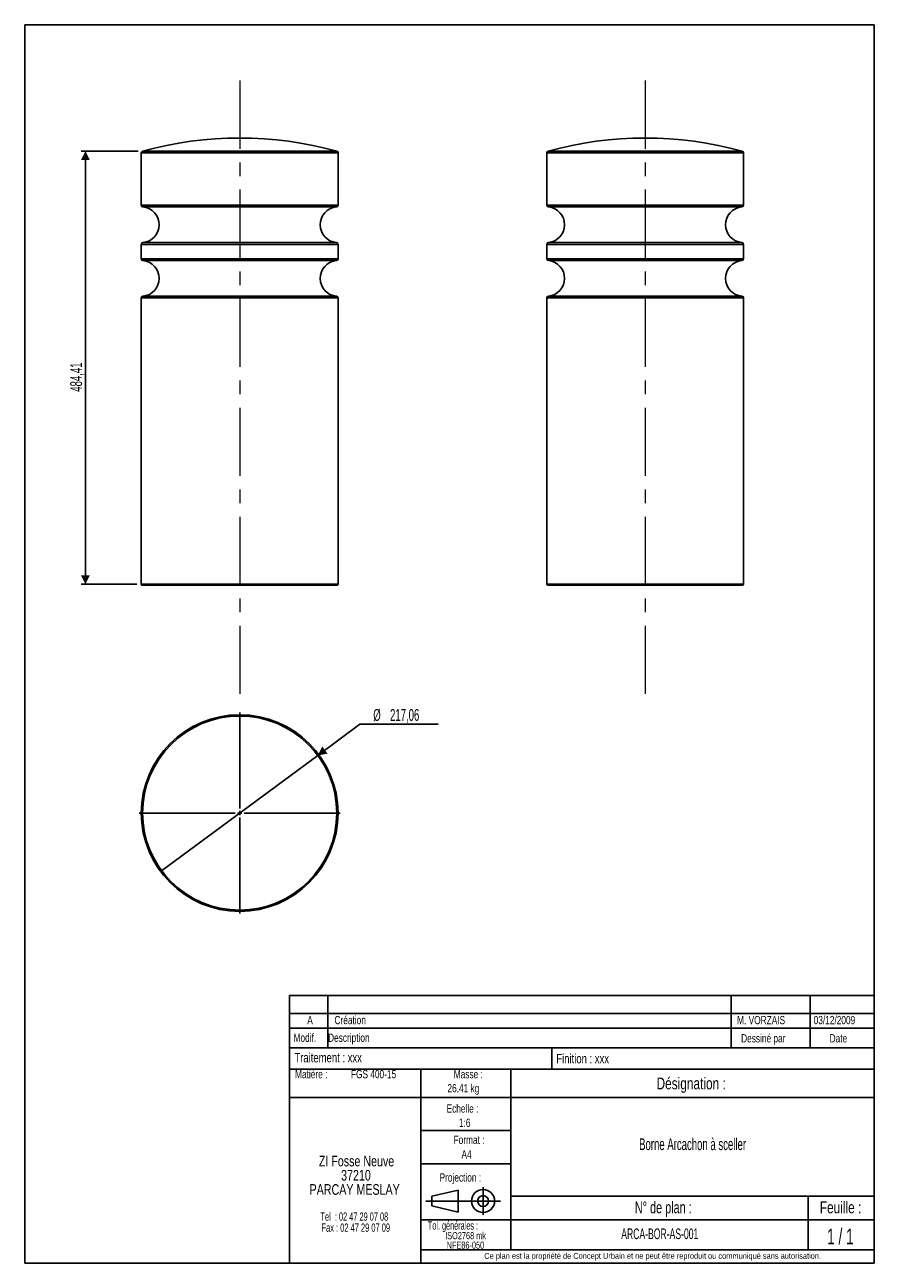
# Model space of a CAD drawing. Header units: millimetres. Extents: x 10 to 200, y 10 to 287.
import ezdxf

# ---------------------------------------------------------------- set-up
doc = ezdxf.new("R2010")
doc.units = ezdxf.units.MM
doc.linetypes.add('CENTERX2', pattern=[20.32, 12.7, -2.54, 2.54, -2.54])
doc.layers.add('FORMAT', color=7, linetype='Continuous')
doc.styles.add('SLDTEXTSTYLE0', font='TXT', dxfattribs={"width": 0.605})
doc.styles.add('SLDTEXTSTYLE1', font='TXT', dxfattribs={"width": 0.75})
doc.styles.add('SLDTEXTSTYLE2', font='TXT', dxfattribs={"width": 0.666667})
doc.styles.add('SLDTEXTSTYLE3', font='TXT', dxfattribs={"width": 0.675})
doc.styles.add('SLDTEXTSTYLE4', font='TXT', dxfattribs={"width": 0.65})
doc.styles.add('SLDTEXTSTYLE5', font='TXT', dxfattribs={"width": 0.6875})
doc.dimstyles.new('SLDDIMSTYLE0', dxfattribs={"dimtxt": 2.568319, "dimasz": 2, "dimexe": 0, "dimexo": 0.0625, "dimgap": 0.64208, "dimtad": 1, "dimlfac": 5, "dimrnd": 1e-09, "dimzin": 12, "dimdsep": 46, "dimtxsty": 'SLDTEXTSTYLE0', "dimsah": 1, "dimcen": 0.09, "dimadec": 0, "dimazin": 3, "dimtfac": 1, "dimtofl": 0, "dimtmove": 0, "dimatfit": 3, "dimfxl": 1, "dimfrac": 2, "dimtolj": 1, "dimtzin": 12, "dimarcsym": 0})
doc.dimstyles.new('SLDDIMSTYLE1', dxfattribs={"dimtxt": 2.568319, "dimasz": 2, "dimexe": 0, "dimexo": 0.0625, "dimgap": 0.64208, "dimtad": 0, "dimtih": 1, "dimtoh": 1, "dimlfac": 5, "dimrnd": 1e-09, "dimzin": 12, "dimdsep": 46, "dimtxsty": 'SLDTEXTSTYLE0', "dimblk1": 'NONE', "dimsah": 1, "dimcen": 0, "dimadec": 0, "dimazin": 3, "dimtfac": 1, "dimtmove": 0, "dimatfit": 3, "dimldrblk": 'NONE', "dimfxl": 1, "dimfrac": 2, "dimtolj": 1, "dimtzin": 12, "dimarcsym": 0})

# ---------------------------------------------------------------- blocks, each defined once
blk = doc.blocks.new('SW_NOTE_0')
at = {"layer": 'FORMAT', "color": 0, "attachment_point": 2}
for s, insert, char_height, style in [('ZI Fosse Neuve', (11.05, 3.07), 2.3813, 'SLDTEXTSTYLE1'), ('37210', (10.92, -0.11), 2.381, 'SLDTEXTSTYLE1'), ('PARCAY MESLAY', (10.64, -3.28), 2.3813, 'SLDTEXTSTYLE1'), ('Tel  : 02 47 29 07 08', (10.56, -9.61), 1.8521, 'SLDTEXTSTYLE2'), ('Fax : 02 47 29 07 09', (10.88, -12.08), 1.8521, 'SLDTEXTSTYLE3')]:
    blk.add_mtext(s, dxfattribs=dict(at, insert=insert, char_height=char_height, style=style))
blk = doc.blocks.new('SW_NOTE_0_1')
at = {"layer": 'FORMAT', "color": 0, "char_height": 1.587, "attachment_point": 2, "style": 'SLDTEXTSTYLE1'}
for s, insert in [('ISO2768 mk', (5.78, 2.05)), ('NFE86-050', (5.74, -0.07))]:
    blk.add_mtext(s, dxfattribs=dict(at, insert=insert))
blk = doc.blocks.new('_D')
at = {"layer": 'FORMAT'}
for p, q in [((35.37, 258.75), (22.58, 258.75)), ((23.57, 161.87), (23.57, 258.75)), ((35.08, 161.87), (22.58, 161.87))]:
    blk.add_line(p, q, dxfattribs=at)
for points in [[(23.57, 258.75), (22.57, 256.75), (24.57, 256.75)], [(23.57, 161.87), (24.57, 163.87), (22.57, 163.87)]]:
    blk.add_solid(points, dxfattribs=at)
at = {"layer": 'FORMAT', "insert": (20.16, 204.92), "char_height": 2.646, "attachment_point": 1, "rotation": 90, "style": 'SLDTEXTSTYLE0'}
blk.add_mtext('484,41', dxfattribs=at)
blk = doc.blocks.new('_D_1')
at = {"layer": 'FORMAT'}
for p, q in [((75.53, 123.58), (84.95, 130.54)), ((84.95, 130.54), (102.48, 130.54)), ((40.61, 97.8), (75.53, 123.58))]:
    blk.add_line(p, q, dxfattribs=at)
blk.add_solid([(75.53, 123.58), (77.73, 123.97), (76.55, 125.57)], dxfattribs=at)
at = {"layer": 'FORMAT', "char_height": 2.646, "attachment_point": 1, "style": 'SLDTEXTSTYLE0'}
for s, insert in [('%%c', (87.95, 133.95)), ('217,06', (91.7, 133.95))]:
    blk.add_mtext(s, dxfattribs=dict(at, insert=insert))
blk = doc.blocks.new('_None')
blk = doc.blocks.new('SW_CENTERMARKSYMBOL_0')
at = {"layer": 'FORMAT', "color": 0}
for p, q in [((0, 1), (0, 22.5)), ((-1, 0), (-22.5, 0)), ((0, 0), (-0.5, 0)), ((0, 0), (0, 0.5)), ((0, 0), (0, -0.5)), ((0, 0), (0.5, 0)), ((1, 0), (22.5, 0)), ((0, -1), (0, -22.5))]:
    blk.add_line(p, q, dxfattribs=at)

msp = doc.modelspace()

# ---------------------------------------------------------------- linework, layer by layer
at = {"color": 7, "linetype": 'Continuous', "lineweight": 25}
for p, q in [((36.0693, 258.3654), (36.0693, 246.6518)), ((80.0693, 246.6518), (80.0693, 258.3654)), ((126.7529, 258.3654), (126.7529, 246.6518)), ((170.7529, 246.6518), (170.7529, 258.3654)), ((36.0693, 237.8882), (36.0693, 234.6518)), ((80.0693, 234.6518), (80.0693, 237.8882)), ((126.7529, 237.8882), (126.7529, 234.6518)), ((170.7529, 234.6518), (170.7529, 237.8882)), ((36.0693, 225.8882), (36.0693, 161.87)), ((80.0693, 161.87), (80.0693, 225.8882)), ((126.7529, 225.8882), (126.7529, 161.87)), ((170.7529, 161.87), (170.7529, 225.8882)), ((79.8693, 161.67), (36.2693, 161.67)), ((170.5529, 161.67), (126.9529, 161.67))]:
    msp.add_line(p, q, dxfattribs=at)
at = {"color": 8, "linetype": 'Continuous', "lineweight": 25}
for p, q in [((80.0693, 258.3654), (36.0693, 258.3654)), ((79.775, 258.7512), (36.3636, 258.7512)), ((170.7529, 258.3654), (126.7529, 258.3654)), ((170.4585, 258.7512), (127.0472, 258.7512)), ((80.0693, 246.6518), (36.0693, 246.6518)), ((170.7529, 246.6518), (126.7529, 246.6518)), ((79.7056, 246.2534), (36.4329, 246.2534)), ((170.3892, 246.2534), (127.1165, 246.2534)), ((79.7056, 238.2866), (36.4329, 238.2866)), ((170.3892, 238.2866), (127.1165, 238.2866)), ((80.0693, 237.8882), (36.0693, 237.8882)), ((170.7529, 237.8882), (126.7529, 237.8882)), ((80.0693, 234.6518), (36.0693, 234.6518)), ((79.7056, 234.2534), (36.4329, 234.2534)), ((170.7529, 234.6518), (126.7529, 234.6518)), ((170.3892, 234.2534), (127.1165, 234.2534)), ((80.0693, 225.8882), (36.0693, 225.8882)), ((79.7056, 226.2866), (36.4329, 226.2866)), ((170.7529, 225.8882), (126.7529, 225.8882)), ((170.3892, 226.2866), (127.1165, 226.2866)), ((80.0693, 161.87), (36.0693, 161.87)), ((170.7529, 161.87), (126.7529, 161.87))]:
    msp.add_line(p, q, dxfattribs=at)
at = {"color": 7, "linetype": 'Continuous', "lineweight": 25}
for radius in [22, 21.7057]:
    msp.add_circle((58.0693, 110.69), radius, dxfattribs=at)
for centre, radius, start, end in [((58.0693, 179.5033), 82.1667, 74.682578, 105.317422), ((148.7529, 179.5033), 82.1667, 74.682578, 105.317422), ((36.4693, 258.3654), 0.4, 105.317422, 180), ((79.6693, 258.3654), 0.4, 0, 74.682578), ((127.1529, 258.3654), 0.4, 105.317422, 180), ((170.3529, 258.3654), 0.4, 0, 74.682578), ((36.4693, 246.6518), 0.4, 180, 264.784091), ((79.6693, 246.6518), 0.4, 275.215909, 0), ((127.1529, 246.6518), 0.4, 180, 264.784091), ((170.3529, 246.6518), 0.4, 275.215909, 0), ((36.0693, 242.27), 4, 275.215909, 84.784091), ((80.0693, 242.27), 4, 95.215909, 264.784091), ((126.7529, 242.27), 4, 275.215909, 84.784091), ((170.7529, 242.27), 4, 95.215909, 264.784091), ((36.4693, 237.8882), 0.4, 95.215909, 180), ((79.6693, 237.8882), 0.4, 0, 84.784091), ((127.1529, 237.8882), 0.4, 95.215909, 180), ((170.3529, 237.8882), 0.4, 0, 84.784091), ((36.4693, 234.6518), 0.4, 180, 264.784091), ((36.0693, 230.27), 4, 275.215909, 84.784091), ((80.0693, 230.27), 4, 95.215909, 264.784091), ((79.6693, 234.6518), 0.4, 275.215909, 0), ((127.1529, 234.6518), 0.4, 180, 264.784091), ((126.7529, 230.27), 4, 275.215909, 84.784091), ((170.7529, 230.27), 4, 95.215909, 264.784091), ((170.3529, 234.6518), 0.4, 275.215909, 0), ((36.4693, 225.8882), 0.4, 95.215909, 180), ((79.6693, 225.8882), 0.4, 0, 84.784091), ((127.1529, 225.8882), 0.4, 95.215909, 180), ((170.3529, 225.8882), 0.4, 0, 84.784091), ((36.2693, 161.87), 0.2, 180, 270), ((79.8693, 161.87), 0.2, 270, 0), ((126.9529, 161.87), 0.2, 180, 270), ((170.5529, 161.87), 0.2, 270, 0)]:
    msp.add_arc(centre, radius, start, end, dxfattribs=at)
at = {"layer": 'FORMAT', "color": 7}
for p, q in [((10, 287), (200, 287)), ((10, 287), (10, 10)), ((200, 287), (200, 10)), ((200, 58.1803), (200, 75)), ((200, 75), (200, 65.8882)), ((69.241, 65.8882), (69.241, 69.8882)), ((69.241, 69.8882), (200, 69.8882)), ((77.7899, 65.8882), (77.7899, 69.8882)), ((185.662, 65.8882), (185.662, 69.8882)), ((200, 65.8882), (200, 69.8882)), ((69.241, 58.1803), (69.241, 65.8882)), ((69.241, 65.8882), (200, 65.8882)), ((69.241, 65.8882), (200, 65.8882)), ((77.7899, 58.1803), (77.7899, 65.8882)), ((185.662, 58.1803), (185.662, 65.8882)), ((69.241, 62.5641), (200, 62.5641)), ((200, 58.1803), (69.241, 58.1803)), ((69.241, 10), (69.241, 58.1803)), ((69.241, 58.1803), (200, 58.1803)), ((127.9026, 58.1803), (127.9026, 53.3782)), ((200, 10), (200, 58.1803)), ((69.241, 53.3782), (200, 53.3782)), ((98.6108, 53.3782), (98.6108, 10)), ((118.7214, 53.3782), (118.7214, 13.0206)), ((69.241, 47.0839), (118.7214, 47.0839)), ((118.7214, 47.0839), (200, 47.0839)), ((98.6108, 39.6928), (118.7214, 39.6928)), ((98.6108, 32.2322), (118.7214, 32.2322)), ((101.0321, 25.0081), (106.9304, 26.3671)), ((101.0321, 22.8108), (101.0321, 25.0081)), ((106.9304, 26.3671), (106.9304, 21.4519)), ((106.9304, 26.3671), (106.9304, 21.4519)), ((112.5106, 27.0231), (112.5106, 20.8246)), ((118.7214, 25.0184), (200, 25.0184)), ((185.2064, 25.0184), (185.2064, 13.0206)), ((99.6732, 23.9095), (116.4427, 23.9095)), ((101.0321, 22.8108), (106.9304, 21.4519)), ((98.6108, 19.7139), (200, 19.7139)), ((98.6108, 13.0206), (200, 13.0206)), ((10, 10), (200, 10)), ((200, 10), (69.241, 10))]:
    msp.add_line(p, q, dxfattribs=at)
at = {"layer": 'FORMAT', "linetype": 'CENTERX2', "lineweight": 18, "ltscale": 1.2}
for p, q in [((58.0693, 274.5031), (58.0693, 134.9797)), ((148.7529, 274.5031), (148.7529, 134.9797))]:
    msp.add_line(p, q, dxfattribs=at)
at = {"layer": 'FORMAT'}
msp.add_line((167.9787, 69.8882), (167.9787, 58.1803), dxfattribs=at)
at = {"layer": 'FORMAT', "color": 7}
for radius in [2.5739, 1.2143]:
    msp.add_circle((112.5106, 23.9095), radius, dxfattribs=at)

# ---------------------------------------------------------------- block references
at = {"layer": 'FORMAT'}
for name, p in [('SW_CENTERMARKSYMBOL_0', (58.0693, 110.69)), ('SW_NOTE_0', (73.1543, 30.9688)), ('SW_NOTE_0_1', (102.8159, 14.9121))]:
    msp.add_blockref(name, p, dxfattribs=at)

# ---------------------------------------------------------------- texts
for s, insert, char_height, attachment_point, style in [('A', (73.8077, 65.3139), 1.8521, 2, 'SLDTEXTSTYLE1'), ('Création', (79.2757, 65.3139), 1.85208, 1, 'SLDTEXTSTYLE1'), ('M. VORZAIS', (169.3339, 65.3125), 1.85208, 1, 'SLDTEXTSTYLE1'), ('03/12/2009', (186.4486, 65.3125), 1.85208, 1, 'SLDTEXTSTYLE1'), ('Modif.', (70.1183, 61.366), 1.85208, 1, 'SLDTEXTSTYLE1'), ('Description', (77.8369, 61.366), 1.852083, 1, 'SLDTEXTSTYLE1'), ('Dessiné par', (170.2308, 61.2412), 1.852083, 1, 'SLDTEXTSTYLE1'), ('Date', (190.019, 61.2412), 1.85208, 1, 'SLDTEXTSTYLE1'), ('Traitement : xxx', (70.3089, 57.0414), 2.116667, 1, 'SLDTEXTSTYLE1'), ('Finition : xxx', (128.8894, 56.8311), 2.116667, 1, 'SLDTEXTSTYLE1'), ('Matière :', (70.4636, 53.2191), 1.85208, 1, 'SLDTEXTSTYLE1'), ('FGS 400-15', (82.9565, 53.2191), 1.85208, 1, 'SLDTEXTSTYLE1'), ('Masse :', (109.199, 53.2191), 1.85208, 2, 'SLDTEXTSTYLE1'), ('26.41 kg', (104.5372, 50.0739), 1.85208, 1, 'SLDTEXTSTYLE1'), ('Désignation :', (159.0574, 51.5391), 2.645833, 2, 'SLDTEXTSTYLE1'), ('Echelle :', (104.3416, 45.5339), 1.85208, 1, 'SLDTEXTSTYLE1'), ('1:6', (107.1044, 42.3484), 1.85208, 1, 'SLDTEXTSTYLE1'), ('Format :', (109.3752, 38.5244), 1.85208, 2, 'SLDTEXTSTYLE1'), ('Borne Arcachon à sceller', (159.3694, 37.9504), 2.645833, 2, 'SLDTEXTSTYLE0'), ('A4', (108.8178, 35.2592), 1.85208, 2, 'SLDTEXTSTYLE1'), ('Projection :', (102.781, 30.1138), 1.852083, 1, 'SLDTEXTSTYLE1'), ('N° de plan :', (152.8159, 23.8099), 2.645833, 2, 'SLDTEXTSTYLE5'), ('Feuille :', (192.4704, 23.8099), 2.64583, 2, 'SLDTEXTSTYLE1'), ('Tol. générales :', (100.1588, 19.3616), 1.852083, 1, 'SLDTEXTSTYLE0'), ('ARCA-BOR-AS-001', (152.0342, 17.7745), 2.38125, 2, 'SLDTEXTSTYLE0'), ('1 / 1', (192.4362, 17.7358), 3.5, 2, 'SLDTEXTSTYLE4'), ('Ce plan est la propriété de Concept Urbain et ne peut être reproduit ou communiqué sans autorisation.', (150.4376, 12.3068), 1.3229167, 2, 'SLDTEXTSTYLE1')]:
    msp.add_mtext(s, dxfattribs=dict(at, insert=insert, char_height=char_height, attachment_point=attachment_point, style=style))

# ---------------------------------------------------------------- dimensions: what is measured, and where the dimension line sits
dim = msp.add_linear_dim(base=(23.5706, 258.7512), p1=(36.0693, 161.87), p2=(36.3636, 258.7512), angle=90, dimstyle='SLDDIMSTYLE0', dxfattribs=at)
dim.commit()
dim.dimension.update_dxf_attribs({"geometry": '_D', "text_midpoint": (23.5706, 210.3106), "dimtype": 160})
dim = msp.add_diameter_dim_2p(p1=(40.6069, 97.7982), p2=(75.5317, 123.5818), dimstyle='SLDDIMSTYLE1', dxfattribs=at)
dim.commit()
dim.dimension.update_dxf_attribs({"geometry": '_D_1', "text_midpoint": (95.2175, 132.6769), "dimtype": 163})

doc.saveas('drawing.dxf')
